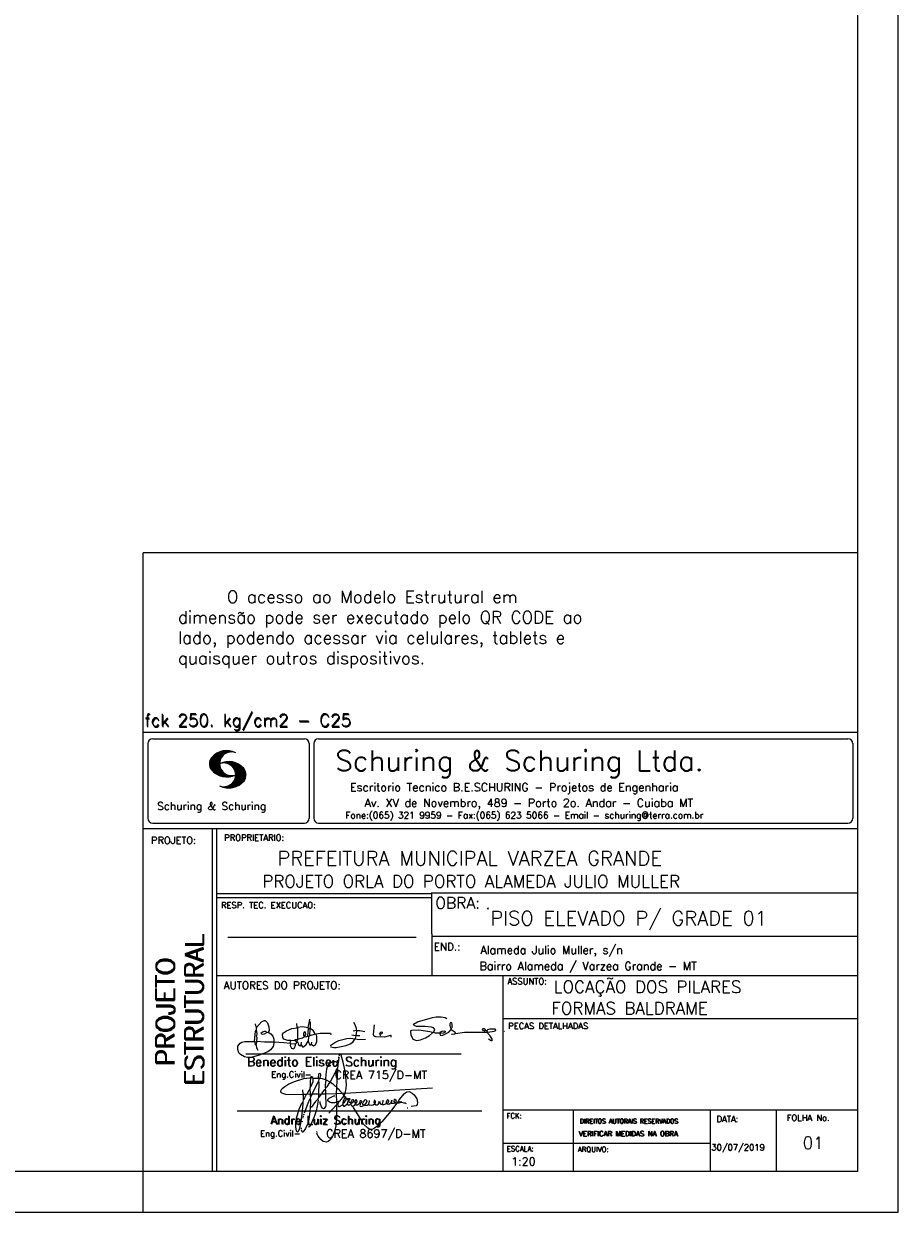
# Model space of a CAD drawing. Extents: x 0 to 84.1, y 0 to 59.4.
# Tile 4 of 6: x 62.7 to 84.1, y 0 to 29.1. Entities that reach past the tile are written whole.
import ezdxf

# ---------------------------------------------------------------- set-up
doc = ezdxf.new("R2010")
doc.units = 0
doc.header["$MEASUREMENT"] = 0
doc.layers.get('0').update_dxf_attribs({"linetype": 'CONTINUOUS'})
doc.layers.add('1', color=1, linetype='CONTINUOUS')
doc.layers.add('2', color=2, linetype='CONTINUOUS')
doc.styles.get("Standard").update_dxf_attribs({"font": 'ROMANS.SHX'})

# ---------------------------------------------------------------- blocks, each defined once
blk = doc.blocks.new('assinaturabenedito')
at = {"color": 162}
for points in [[(80.21, 160.29), (79.88, 160.45), (79.72, 161.68), (80.29, 161.77), (80.46, 162.01), (80.54, 163.49), (80.37, 163.74), (80.54, 164.8), (80.46, 166.12), (80.29, 166.36), (80.37, 167.51), (82.43, 169.81), (83.41, 170.39), (83.9, 170.39), (84.81, 169.48), (85.38, 167.84), (85.46, 166.36), (85.13, 165.71), (86.12, 164.97), (86.94, 163.98), (87.35, 162.83), (87.43, 161.68), (87.19, 161.52), (83.66, 161.52), (80.46, 161.77)], [(101.55, 163.82), (102.04, 164.31), (102.28, 166.78), (102.28, 167.1), (101.55, 167.19), (101.46, 167.51), (101.96, 170.06), (102.28, 169.81), (102.28, 167.27)], [(101.96, 170.06), (102.04, 170.96)], [(155.13, 165.22), (153.4, 165.22), (152.58, 165.54), (153.16, 166.78), (152.67, 167.35), (151.85, 167.68), (149.14, 168.01), (145.61, 168.01), (144.71, 168.34), (144.46, 168.91), (146.1, 169.9), (152.17, 171.62), (153.65, 171.87), (155.7, 171.87), (157.43, 171.62), (158.08, 171.29)], [(79.55, 161.85), (79.72, 164.8), (79.88, 165.87), (80.21, 166.28)], [(80.46, 167.68), (80.21, 167.84), (79.88, 169.07)], [(84.48, 165.54), (84.15, 165.87), (83.57, 165.87), (82.84, 165.71), (82.1, 165.05), (82.59, 164.8), (83.57, 164.97), (84.48, 165.54)], [(84.48, 165.54), (85.05, 165.63)], [(94.32, 162.18), (93.09, 162.18), (91.53, 162.83), (91.12, 163.41), (90.96, 164.8), (91.29, 165.38), (92.52, 166.2), (94.82, 167.1), (97.03, 167.43), (97.11, 162.92)], [(96.95, 167.51), (96.79, 169.24)], [(101.46, 167.43), (99.17, 167.76), (97.11, 167.51)], [(98.59, 160.54), (99.17, 159.71), (99.58, 159.63), (100.56, 160.62), (101.38, 161.93), (102.12, 160.29), (102.69, 160.78), (103.6, 160.12), (104.42, 160.54), (104.99, 161.85), (104.99, 163.9), (104.66, 164.97), (106.3, 165.3), (110.57, 165.22), (110.74, 164.97), (110.49, 164.56)], [(99.9, 163.9), (100.48, 164.8), (100.4, 165.63), (99.9, 165.79), (99.49, 165.22), (99.58, 164.23), (99.82, 164.15)], [(101.3, 164.07), (101.55, 167.1)], [(102.04, 164.31), (104.58, 164.97)], [(104.34, 164.97), (103.51, 166.36), (102.69, 166.94), (102.37, 166.94)], [(121.16, 166.36), (119.76, 166.04)], [(120.99, 164.31), (121.24, 166.12), (121.16, 167.19), (120.66, 168.66), (120.09, 169.57)], [(121.24, 166.2), (121.48, 166.36), (122.55, 166.36), (124.6, 165.87)], [(135.35, 163.57), (135.27, 164.23), (135.11, 164.31), (132.64, 163.57), (129.12, 163.74), (128.62, 163.9), (128.3, 164.15), (128.05, 164.89), (128.46, 168.66)], [(130.84, 164.8), (130.76, 165.22), (131.25, 165.79), (131.58, 165.71), (131.66, 165.3), (131.41, 164.97), (130.84, 164.8)], [(152.26, 165.38), (152.17, 165.54), (151.11, 165.79), (146.68, 166.53), (143.56, 166.36), (143.23, 166.2), (143.15, 165.79), (143.31, 164.56), (144.13, 162.83), (145.61, 162.26), (147.25, 162.51), (149.38, 163.33), (151.02, 164.23), (152.26, 165.38)], [(152.26, 165.38), (152.5, 165.54)], [(155.21, 165.05), (155.13, 165.3), (155.37, 165.71), (156.03, 166.04), (157.26, 166.2), (157.43, 165.87), (157.18, 165.54), (156.6, 165.3), (155.21, 165.05)], [(155.21, 165.05), (155.29, 164.48), (156.19, 164.23), (158.82, 165.63), (159.89, 166.69), (161.36, 165.79), (161.61, 165.3), (161.61, 165.13), (161.12, 164.89), (160.3, 164.64), (159.97, 164.72)], [(159.89, 166.69), (159.89, 167.1), (160.22, 167.51), (160.22, 168.91), (160.05, 169.48), (159.56, 169.65), (159.23, 168.99), (159.23, 168.42), (159.56, 167.27), (159.8, 167.19)], [(161.61, 165.13), (165.22, 165.63), (174, 165.63), (174.41, 165.71), (174.49, 166.28)], [(176.63, 162.1), (176.63, 162.75), (175.81, 164.15), (174.99, 164.97), (174.82, 165.63), (177.36, 166.04), (178.02, 166.28), (178.02, 166.53), (177.78, 166.86), (177.36, 166.94), (175.56, 166.94), (174.66, 166.61), (174.49, 166.36), (173.02, 166.2), (172.61, 166.69), (172.93, 167.19), (173.34, 167.19), (173.75, 166.86), (173.84, 166.45)], [(173.59, 165.63), (173.59, 166.12)], [(174.82, 165.63), (174.58, 165.71)], [(181.55, 165.95), (181.47, 166.12)], [(87.43, 161.36), (87.1, 159.8), (86.04, 158.4), (84.97, 157.66), (81.44, 156.27), (78.16, 155.28), (76.68, 155.28), (75.37, 155.53), (73.73, 156.51), (73.15, 157.25), (72.66, 158.56), (72.74, 159.96), (73.65, 161.11), (74.38, 161.52), (75.53, 161.77), (79.64, 161.77)], [(80.21, 160.29), (80.46, 161.6)], [(80.21, 160.29), (80.37, 159.22), (80.87, 158.32)], [(94.08, 161.03), (91.53, 161.36), (87.43, 161.52)], [(94.08, 161.03), (94.32, 162.18), (95.88, 162.34), (96.21, 162.59), (96.95, 162.67)], [(94.08, 161.03), (94.08, 160.86)], [(96.29, 160.7), (94.24, 160.86), (94.08, 160.21), (94.57, 159.14), (95.39, 158.89), (95.8, 159.22), (96.29, 160.29), (96.29, 160.7)], [(96.87, 161.77), (96.54, 161.77), (95.88, 162.26)], [(96.29, 160.7), (96.87, 161.52)], [(98.59, 160.54), (98.1, 159.96), (97.61, 160.37), (97.36, 161.44), (96.87, 161.6), (97.03, 162.75), (99.08, 163.33), (99.9, 163.9), (100.48, 163.74), (101.3, 164.07), (101.55, 163.9), (101.38, 162.01)], [(98.59, 160.54), (98.76, 161.6)], [(102.78, 160.78), (102.86, 161.52)], [(110.74, 160.29), (110.57, 159.96), (110.74, 159.63), (111.88, 159.39), (112.87, 159.39), (116.89, 160.21), (118.53, 160.86), (119.68, 161.6), (120.5, 162.83)], [(110.74, 160.29), (112.29, 161.44), (113.94, 162.18), (117.22, 163.08), (118.86, 163.16), (122.22, 162.59), (124.85, 162.83)], [(120.83, 164.15), (119.19, 164.39)], [(120.83, 164.15), (120.58, 163)], [(120.83, 164.15), (121.07, 164.31), (122.47, 164.23)], [(130.84, 164.8), (130.76, 164.48), (130.92, 164.23)], [(176.63, 162.1), (176.13, 162.1), (175.07, 162.75)], [(176.63, 162.1), (176.63, 162.1)]]:
    blk.add_lwpolyline(points, dxfattribs=at)
blk = doc.blocks.new('assinaturanadre')
at = {"color": 162}
for points in [[(-225.87, 15.1), (-225.95, 13.46), (-226.28, 11.98), (-226.61, 11.73), (-227.59, 9.51), (-230.47, 4.42), (-229.32, 3.44), (-229.07, 3.44), (-227.43, 1.88), (-226.69, 1.63), (-226.61, 0.81), (-226.86, -2.47), (-226.77, -7.81), (-226.53, -8.71), (-226.86, -9.37), (-226.61, -10.68), (-226.69, -17.25), (-227.1, -21.27), (-227.76, -23.82), (-228.83, -27.19), (-229.56, -28.58), (-230.71, -29.9), (-231.53, -30.47), (-232.52, -30.72), (-234.41, -30.31), (-235.88, -29.24), (-237.44, -27.27), (-238.1, -25.79)], [(-225.3, 18.87), (-225.71, 15.34), (-225.87, 15.1), (-226.28, 15.26), (-226.36, 15.59), (-227.18, 16), (-229.07, 16), (-230.71, 15.18), (-231.94, 13.7), (-232.6, 11.73), (-233.01, 8.69), (-233.17, 5.9), (-233.01, 5.41), (-233.26, 2.62), (-233.26, 1.06), (-233.09, 0.65), (-233.34, -0.09), (-233.17, -0.67), (-233.17, -2.55), (-233.67, -2.8), (-235.23, -2.8), (-235.14, -2.23), (-233.42, -0.17)], [(-225.3, 18.87), (-225.46, 18.87), (-225.54, 18.46)], [(-225.3, 18.87), (-225.22, 19.04)], [(-221.69, -2.31), (-221.03, 0.57), (-220.87, 2.86), (-221.52, 9.6), (-222.84, 15.92), (-223.98, 19.86), (-224.56, 20.6), (-224.89, 20.68), (-225.22, 20.19), (-225.22, 19.53)], [(-240.48, 6.64), (-240.48, 6.97), (-241.05, 7.38), (-241.63, 7.22), (-241.79, 6.64)], [(-237.2, 6.72), (-237.03, 8.78), (-236.78, 9.27), (-236.46, 9.43), (-236.13, 9.27), (-235.96, 8.53), (-236.29, 7.05), (-236.62, 6.39), (-236.87, 6.31)], [(-226.28, 11.98), (-226.12, 11.9), (-226.12, 10.83), (-226.69, 1.71)], [(-240.48, 6.64), (-245.98, 6.07), (-251.39, 4.42), (-254.59, 2.95), (-256.81, 1.55), (-258.37, 0.4), (-259.02, -0.26), (-259.43, -1.08), (-259.35, -1.49), (-258.86, -2.06), (-256.4, -2.8), (-246.55, -3.05), (-246.22, -2.8), (-246.39, -0.34)], [(-242.2, 0.15), (-243.19, -1.16), (-244.01, -2.97), (-246.22, -2.97)], [(-237.2, 6.72), (-236.95, 6.23), (-237.2, 4.67), (-237.61, 4.26), (-241.05, -2.97), (-241.95, -3.05), (-242.12, 0.81), (-241.95, 1.47), (-241.46, 1.88), (-240.4, 4.59), (-240.23, 6.56), (-237.36, 6.56), (-237.2, 6.72)], [(-241.87, 6.48), (-242.12, 4.51), (-242.04, 1.47)], [(-237.28, 4.51), (-237.03, 4.1), (-237.11, -2.72), (-237.36, -2.88), (-240.89, -2.88)], [(-240.48, 6.64), (-240.31, 6.64)], [(-236.54, 6.48), (-234.98, 6.31), (-233.26, 5.82)], [(-233.01, 5.41), (-232.68, 5.49), (-230.63, 4.34), (-232.35, 1.55), (-233.01, 0.89)], [(-230.47, 4.42), (-230.47, 4.42)], [(-226.61, 0.81), (-226.36, 0.81), (-225.22, -0.17), (-224.97, -0.67), (-223.74, -1.9), (-223.66, -2.39), (-226.77, -2.55)], [(-221.69, -2.31), (-170.73, 0.81)], [(-246.14, -3.05), (-246.22, -5.76), (-246.06, -6), (-246.39, -7.4), (-246.3, -8.47), (-246.88, -14.54), (-247.62, -19.96), (-248.44, -23.33), (-249.18, -24.72), (-249.5, -24.89), (-250.08, -24.31), (-250.41, -21.93), (-250.41, -19.88), (-250, -16.76), (-248.44, -11.5), (-246.88, -7.97), (-246.47, -7.65)], [(-241.87, -4.11), (-242.12, -5.76), (-241.95, -6), (-241.95, -7.73), (-242.2, -13.15), (-242.78, -17.42), (-243.43, -19.96), (-244.74, -22.83), (-246.14, -24.72), (-246.47, -24.89), (-246.8, -24.72), (-247.21, -23.66)], [(-244.33, -3.05), (-245.32, -5.02), (-245.98, -5.84)], [(-242.12, -5.67), (-242.45, -6), (-243.51, -8.3), (-245.65, -13.97)], [(-242.04, -2.88), (-243.92, -2.97)], [(-237.11, -2.97), (-237.28, -3.87), (-237.28, -4.53), (-237.11, -4.69), (-237.61, -5.76), (-237.44, -6.25), (-238.02, -9.78), (-238.59, -12.57), (-239.66, -15.94), (-241.79, -20.78), (-242.61, -21.85), (-243.27, -22.1)], [(-241.13, -2.97), (-241.54, -3.95), (-241.87, -4.11), (-241.95, -3.13)], [(-237.61, -5.76), (-239, -7.15), (-241.38, -10.6)], [(-235.31, -2.64), (-235.8, -2.97), (-237.11, -2.88)], [(-235.88, -2.97), (-236.13, -3.62), (-237.03, -4.61)], [(-233.09, -2.8), (-233.01, -9.29), (-233.17, -9.94), (-233.91, -11.18), (-234.32, -11.26), (-234.9, -11.01), (-235.39, -10.27), (-236.13, -8.06), (-236.21, -7.15)], [(-226.86, -2.55), (-233.17, -2.72)], [(-226.77, -7.56), (-227.84, -7.89), (-229.65, -7.89), (-230.71, -7.48), (-231.7, -6.66), (-231.78, -6), (-230.96, -5.1), (-228.25, -3.79), (-227.68, -3.79)], [(-222.43, -3.29), (-222.43, -3.7), (-224.97, -6.82), (-226.61, -7.4)], [(-225.05, -6.91), (-226.04, -8.55), (-225.87, -8.79), (-225.95, -9.7), (-225.54, -10.03), (-224.97, -10.03), (-223.16, -8.96)], [(-221.69, -2.31), (-223.57, -2.39)], [(-221.36, -4.85), (-222.18, -5.35), (-222.34, -6.09), (-222.75, -6.66), (-223.08, -7.97), (-223.08, -8.88), (-222.67, -9.78), (-222.34, -9.86), (-222.01, -9.78), (-220.54, -8.47)], [(-221.19, -5.1), (-221.28, -6.09), (-221.6, -6.74), (-222.43, -8.06), (-222.92, -8.38)], [(-221.85, -2.39), (-222.43, -3.29), (-222.84, -2.88), (-222.84, -2.55)], [(-222.43, -3.7), (-221.44, -4.36), (-221.36, -4.94), (-220.78, -5.18), (-220.29, -5.92), (-219.96, -6), (-219.47, -5.35), (-219.14, -5.26), (-218.98, -5.51), (-219.39, -6.5), (-219.96, -6.99), (-220.21, -7.56), (-220.46, -8.47), (-220.05, -9.04), (-219.55, -9.12), (-218.4, -8.55), (-217.91, -9.37), (-217.34, -9.7), (-216.02, -9.12), (-215.7, -8.71), (-215.04, -9.04), (-214.3, -9.04), (-212.99, -7.81), (-212.91, -7.07), (-212.66, -6.58), (-212.41, -6.58), (-212.17, -6.91), (-212.33, -7.81), (-212.58, -8.14), (-212.99, -7.97)], [(-219.96, -6), (-219.8, -6.74)], [(-219.8, -6.82), (-219.88, -7.07)], [(-219.8, -6.91), (-218.57, -7.89), (-218.32, -7.73), (-217.58, -6.17), (-217.26, -5.84), (-216.93, -6), (-216.85, -6.82), (-217.58, -7.81), (-218.4, -8.22), (-218.49, -7.97)], [(-190.51, -6.82), (-189.52, -7.32), (-189.77, -7.81), (-190.42, -8.06), (-191.57, -7.97), (-195.76, -13.72), (-200.19, -18.89), (-203.31, -21.93), (-205.03, -23), (-206.1, -23.33), (-207.49, -23.25), (-208.48, -22.67), (-210.94, -20.21), (-212.58, -17.66), (-213.81, -15.2), (-216.85, -10.6), (-217.17, -9.78)], [(-215.53, -8.3), (-215.86, -7.73), (-215.86, -6.82), (-215.45, -6), (-215.2, -6), (-214.96, -6.33), (-214.88, -7.23), (-215.53, -8.3)], [(-212.66, -8.14), (-212.99, -9.37), (-212.91, -9.78), (-212.25, -10.03), (-211.18, -9.53), (-210.94, -9.29), (-211.27, -8.63), (-211.27, -8.06), (-210.86, -7.23), (-210.03, -6.09), (-209.3, -6), (-209.05, -7.15), (-209.54, -8.14), (-210.36, -9.12), (-210.2, -9.37), (-208.72, -9.21), (-207.9, -8.63), (-207.41, -6.82), (-207.49, -6.41)], [(-212.66, -6.58), (-212.91, -6.33)], [(-204.54, -8.14), (-204.04, -7.81), (-203.96, -6.99), (-204.37, -6.41), (-204.78, -6.41), (-204.87, -7.73), (-204.54, -8.14)], [(-201.09, -6.5), (-201.09, -6.5)], [(-196.33, -7.48), (-197.23, -8.3), (-198.14, -8.71), (-199.2, -9.04), (-199.78, -8.96), (-199.94, -8.63), (-199.53, -7.07), (-199.53, -6.25)], [(-196.33, -7.48), (-196.09, -6.82), (-196.17, -6.41), (-196.99, -6.17), (-197.56, -6.82), (-197.73, -7.32), (-197.73, -7.81), (-197.48, -8.22)], [(-194.77, -7.23), (-194.28, -6.74), (-194.28, -6.41), (-194.77, -6.74), (-194.77, -7.23)], [(-192.06, -7.73), (-191.74, -7.07), (-191.98, -6.5), (-192.64, -6), (-193.13, -6), (-193.3, -7.07), (-192.64, -7.81)], [(-190.51, -6.82), (-191.33, -7.89)], [(-190.51, -6.82), (-190.18, -6.17), (-187.06, -2.39), (-185.58, -1.41), (-184.35, -1.24), (-182.46, -2.23), (-181.32, -3.21), (-179.92, -5.59), (-179.43, -7.65), (-179.59, -8.79), (-180.25, -9.62), (-183.04, -10.03)], [(-226.86, -9.29), (-231.21, -13.8)], [(-226.04, -8.47), (-226.45, -8.63)], [(-218.4, -8.22), (-218.4, -8.47)], [(-215.53, -8.3), (-215.53, -8.63)], [(-210.36, -9.12), (-210.86, -9.21)], [(-204.54, -8.14), (-204.54, -8.55), (-205.28, -9.12), (-206.26, -9.45), (-207.49, -9.29), (-207.9, -8.79)], [(-202.24, -7.15), (-202.08, -8.06), (-202.98, -9.29), (-203.47, -9.29), (-204.45, -8.63)], [(-201.42, -7.07), (-201.5, -7.48), (-201.25, -8.22), (-200.6, -8.71), (-200.02, -8.71)], [(-194.77, -7.89), (-195.84, -8.71), (-196.5, -8.79), (-197.15, -8.38)], [(-194.77, -7.23), (-194.77, -7.97), (-194.61, -8.06), (-193.13, -8.14), (-192.15, -7.81), (-191.74, -7.97)], [(-189.44, -7.23), (-189.11, -6.99), (-188.78, -7.32)], [(-189.44, -7.23), (-189.19, -7.56), (-188.7, -7.4), (-187.39, -7.81), (-186.73, -7.81), (-186.48, -8.14), (-186.07, -8.22)], [(-185.42, -10.77), (-185.17, -10.77)], [(-246.8, -18.57), (-246.88, -19.06)], [(-246.39, -16.43), (-246.39, -16.84)], [(-246.06, -15.36), (-246.22, -16.1)], [(-245.81, -14.54), (-245.89, -15.03)], [(-247.29, -22.34), (-247.29, -22.92)], [(-238.43, -24.64), (-238.43, -24.81)], [(-238.26, -25.22), (-238.18, -25.46)]]:
    blk.add_lwpolyline(points, dxfattribs=at)

msp = doc.modelspace()

# ---------------------------------------------------------------- linework, layer by layer
at = {"layer": '2', "linetype": 'Continuous'}
for p, q in [((84.1, 0), (84.1, 59.4)), ((65.6, 1), (65.6, 16.152)), ((83.1, 16.152), (65.6, 16.152)), ((65.6, 11.755), (83.1, 11.755)), ((65.6, 1), (65.6, 11.755)), ((65.716, 11.477), (65.716, 9.648)), ((65.832, 11.594), (69.549, 11.594)), ((69.665, 11.477), (69.665, 9.648)), ((69.779, 11.477), (69.779, 9.648)), ((69.895, 11.594), (82.868, 11.594)), ((82.984, 11.477), (82.984, 9.648)), ((67.222, 10.958), (67.564, 11.3)), ((67.222, 10.972), (67.546, 11.296)), ((67.222, 10.986), (67.528, 11.292)), ((67.222, 11), (67.508, 11.286)), ((67.224, 10.946), (67.581, 11.303)), ((67.224, 11.017), (67.488, 11.281)), ((67.227, 10.934), (67.596, 11.304)), ((67.227, 11.033), (67.465, 11.272)), ((67.229, 10.922), (67.612, 11.306)), ((67.232, 10.911), (67.627, 11.306)), ((67.232, 11.053), (67.439, 11.26)), ((67.236, 10.901), (67.642, 11.307)), ((67.239, 11.074), (67.411, 11.245)), ((67.24, 10.891), (67.656, 11.307)), ((67.244, 10.88), (67.669, 11.306)), ((67.249, 10.871), (67.521, 11.143)), ((67.253, 11.102), (67.374, 11.223)), ((67.254, 10.862), (67.502, 11.111)), ((67.259, 10.853), (67.492, 11.086)), ((67.264, 10.844), (67.484, 11.064)), ((67.609, 11.231), (67.683, 11.306)), ((67.638, 11.247), (67.696, 11.304)), ((67.663, 11.257), (67.708, 11.303)), ((67.682, 11.262), (67.721, 11.301)), ((67.702, 11.269), (67.733, 11.299)), ((67.718, 11.27), (67.745, 11.297)), ((67.734, 11.272), (67.757, 11.295)), ((67.75, 11.274), (67.769, 11.292)), ((67.271, 10.837), (67.48, 11.046)), ((67.277, 10.829), (67.476, 11.028)), ((67.284, 10.822), (67.474, 11.012)), ((67.291, 10.814), (67.473, 10.997)), ((67.297, 10.807), (67.47, 10.981)), ((67.305, 10.8), (67.473, 10.969)), ((67.312, 10.793), (67.474, 10.955)), ((67.319, 10.786), (67.475, 10.942)), ((67.327, 10.78), (67.478, 10.931)), ((67.334, 10.773), (67.48, 10.919)), ((67.342, 10.767), (67.483, 10.907)), ((67.35, 10.761), (67.486, 10.896)), ((67.358, 10.755), (67.49, 10.886)), ((67.367, 10.749), (67.493, 10.876)), ((67.375, 10.743), (67.497, 10.865)), ((67.383, 10.737), (67.502, 10.856)), ((67.392, 10.732), (67.507, 10.847)), ((67.401, 10.727), (67.512, 10.838)), ((67.41, 10.721), (67.517, 10.829)), ((67.419, 10.717), (67.523, 10.82)), ((67.429, 10.712), (67.529, 10.812)), ((67.438, 10.707), (67.535, 10.804)), ((67.448, 10.703), (67.541, 10.796)), ((67.458, 10.699), (67.548, 10.789)), ((67.468, 10.695), (67.555, 10.781)), ((67.478, 10.69), (67.562, 10.774)), ((67.531, 10.999), (67.546, 11.013)), ((67.549, 11.002), (67.565, 11.018)), ((67.563, 11.002), (67.585, 11.024)), ((67.578, 11.002), (67.602, 11.027)), ((67.592, 11.003), (67.619, 11.03)), ((67.605, 11.001), (67.635, 11.032)), ((67.617, 11), (67.652, 11.034)), ((67.63, 10.998), (67.666, 11.034)), ((67.641, 10.995), (67.681, 11.035)), ((67.652, 10.992), (67.696, 11.035)), ((67.664, 10.99), (67.709, 11.035)), ((67.671, 10.389), (68.096, 10.814)), ((67.675, 10.986), (67.723, 11.035)), ((67.684, 10.982), (67.736, 11.034)), ((67.685, 10.389), (68.101, 10.805)), ((67.694, 10.978), (67.748, 11.032)), ((67.699, 10.389), (68.105, 10.795)), ((67.705, 10.974), (67.762, 11.031)), ((67.714, 10.969), (67.774, 11.029)), ((67.714, 10.389), (68.108, 10.783)), ((67.722, 10.963), (67.785, 11.026)), ((67.729, 10.39), (68.111, 10.772)), ((67.732, 10.959), (67.798, 11.024)), ((67.74, 10.953), (67.809, 11.021)), ((67.749, 10.948), (67.82, 11.018)), ((67.756, 10.941), (67.831, 11.015)), ((67.765, 10.935), (67.842, 11.012)), ((67.772, 10.928), (67.852, 11.008)), ((67.78, 10.922), (67.863, 11.005)), ((67.786, 10.914), (67.873, 11.001)), ((67.794, 10.908), (67.883, 10.997)), ((67.8, 10.899), (67.893, 10.992)), ((67.807, 10.892), (67.902, 10.988)), ((67.812, 10.883), (67.912, 10.984)), ((67.818, 10.875), (67.922, 10.979)), ((67.822, 10.554), (68.091, 10.823)), ((67.824, 10.867), (67.93, 10.973)), ((67.829, 10.858), (67.94, 10.969)), ((67.834, 10.848), (67.949, 10.963)), ((67.838, 10.839), (67.957, 10.958)), ((67.841, 10.587), (68.087, 10.833)), ((67.843, 10.83), (67.966, 10.952)), ((67.848, 10.818), (67.976, 10.945)), ((67.849, 10.609), (68.082, 10.842)), ((67.852, 10.807), (67.985, 10.939)), ((67.856, 10.795), (67.994, 10.932)), ((67.857, 10.631), (68.075, 10.849)), ((67.86, 10.781), (68.003, 10.924)), ((67.861, 10.649), (68.07, 10.859)), ((67.863, 10.769), (68.012, 10.918)), ((67.865, 10.754), (68.021, 10.909)), ((67.865, 10.668), (68.064, 10.866)), ((67.866, 10.74), (68.029, 10.903)), ((67.866, 10.683), (68.058, 10.874)), ((67.867, 10.698), (68.05, 10.881)), ((67.868, 10.726), (68.037, 10.895)), ((67.868, 10.712), (68.044, 10.888)), ((67.488, 10.687), (67.569, 10.767)), ((67.499, 10.683), (67.576, 10.761)), ((67.51, 10.68), (67.584, 10.755)), ((67.521, 10.677), (67.592, 10.748)), ((67.532, 10.674), (67.6, 10.742)), ((67.544, 10.671), (67.609, 10.737)), ((67.555, 10.669), (67.618, 10.732)), ((67.567, 10.667), (67.627, 10.727)), ((67.58, 10.665), (67.636, 10.722)), ((67.592, 10.663), (67.646, 10.718)), ((67.605, 10.662), (67.656, 10.713)), ((67.618, 10.661), (67.666, 10.709)), ((67.632, 10.66), (67.677, 10.706)), ((67.645, 10.66), (67.688, 10.703)), ((67.66, 10.66), (67.699, 10.7)), ((67.674, 10.661), (67.711, 10.697)), ((67.691, 10.662), (67.724, 10.695)), ((67.708, 10.664), (67.738, 10.693)), ((67.725, 10.666), (67.751, 10.691)), ((67.742, 10.669), (67.766, 10.693)), ((67.744, 10.391), (68.114, 10.761)), ((67.76, 10.673), (67.78, 10.693)), ((67.761, 10.394), (68.116, 10.749)), ((67.777, 10.396), (68.117, 10.736)), ((67.78, 10.678), (67.794, 10.692)), ((67.794, 10.692), (67.797, 10.694)), ((67.795, 10.4), (68.119, 10.724)), ((67.798, 10.683), (67.811, 10.696)), ((67.813, 10.404), (68.119, 10.709)), ((67.817, 10.69), (67.825, 10.698)), ((67.833, 10.696), (67.84, 10.702)), ((67.833, 10.409), (68.118, 10.695)), ((67.853, 10.416), (68.118, 10.68)), ((67.876, 10.425), (68.113, 10.662)), ((67.901, 10.435), (68.11, 10.644)), ((67.93, 10.45), (68.102, 10.622)), ((67.966, 10.472), (68.089, 10.595)), ((68.045, 10.537), (68.058, 10.549)), ((67.55, 10.41), (67.563, 10.422)), ((67.561, 10.407), (67.576, 10.421)), ((67.573, 10.404), (67.59, 10.421)), ((67.584, 10.401), (67.606, 10.423)), ((67.596, 10.398), (67.622, 10.425)), ((67.608, 10.396), (67.64, 10.428)), ((67.62, 10.394), (67.659, 10.433)), ((67.632, 10.392), (67.68, 10.44)), ((67.645, 10.391), (67.704, 10.45)), ((67.658, 10.39), (67.737, 10.469)), ((65.6, 9.4), (83.1, 9.4)), ((65.832, 9.532), (69.549, 9.532)), ((67.3, 5.8), (67.3, 9.4)), ((67.4, 5.8), (67.4, 9.4)), ((69.895, 9.532), (82.868, 9.532)), ((83.1, 9.4), (83.1, 1)), ((72.669, 7.8), (67.4, 7.8)), ((72.669, 7.7), (67.4, 7.7)), ((83.1, 7.815), (72.656, 7.815)), ((72.669, 6.816), (72.669, 7.815)), ((67.67, 6.739), (72.289, 6.739)), ((72.669, 6.816), (72.669, 5.8)), ((72.669, 6.765), (83.1, 6.765)), ((67.3, 1), (67.3, 5.8)), ((67.4, 1), (67.4, 5.8)), ((67.4, 5.8), (83.1, 5.8)), ((74.421, 4.8), (74.421, 5.8)), ((74.421, 1), (74.421, 4.8)), ((74.421, 4.742), (83.1, 4.742)), ((68.111, 3.88), (73.39, 3.88)), ((67.898, 2.48), (73.894, 2.48)), ((74.421, 2.506), (83.1, 2.506)), ((76.147, 1), (76.147, 2.506)), ((79.496, 1), (79.496, 2.506)), ((81.121, 1), (81.121, 2.506)), ((74.421, 1.692), (79.496, 1.692)), ((65.6, 0), (65.6, 1)), ((83.1, 1), (65.6, 1)), ((0, 0), (84.1, 0))]:
    msp.add_line(p, q, dxfattribs=at)
msp.add_lwpolyline([(83.1, 1), (2.5, 1), (2.5, 58.4), (83.1, 58.4), (83.1, 1)], dxfattribs=at)
for centre, radius, start, end in [((65.832, 11.477), 0.117, 90, 180), ((69.549, 11.477), 0.117, 0, 90), ((69.895, 11.477), 0.117, 90, 180), ((82.868, 11.477), 0.117, 0, 90), ((67.465, 10.982), 0.244, 140.2294, 231.8951), ((67.648, 10.815), 0.492, 63.3933, 138.9091), ((67.763, 10.983), 0.291, 68.8515, 291.1485), ((67.648, 11.151), 0.492, 218.2298, 296.6067), ((67.692, 10.544), 0.492, 41.0909, 116.6067), ((67.577, 10.712), 0.291, 248.8515, 111.1485), ((67.875, 10.711), 0.244, 308.1049, 39.7706), ((67.692, 10.88), 0.492, 243.3933, 321.7702), ((65.832, 9.648), 0.117, 180, 270), ((69.549, 9.648), 0.117, 270, 0), ((69.895, 9.648), 0.117, 180, 270), ((82.868, 9.648), 0.117, 270, 0)]:
    msp.add_arc(centre, radius, start, end, dxfattribs=at)

# ---------------------------------------------------------------- block references
at = {"xscale": 0.06, "yscale": 0.06, "zscale": 0.06}
msp.add_blockref('assinaturabenedito', (63.556, -5.529), dxfattribs=at)
at = {"linetype": 'Continuous', "xscale": 0.04200000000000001, "yscale": 0.04200000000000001, "zscale": 0.04200000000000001}
msp.add_blockref('assinaturanadre', (79.857, 3.009), dxfattribs=at)

# ---------------------------------------------------------------- texts
at = {"linetype": 'Continuous', "insert": (66.45, 15.221), "char_height": 0.3, "attachment_point": 1}
msp.add_mtext_dynamic_manual_height_columns('^IO acesso ao Modelo Estrutural em dimensão pode ser executado pelo QR CODE ao lado, podendo acessar via celulares, tablets e quaisquer outros dispositivos.', width=10.84065, gutter_width=1.5, heights=[3.742], dxfattribs=at)
at = {"layer": '1', "linetype": 'Continuous'}
for s, height, p in [('PREFEITURA MUNICIPAL VARZEA GRANDE', 0.35, (68.889, 8.495)), ('PROJETO ORLA DO PORTO ALAMEDA JULIO MULLER', 0.3, (68.518, 7.953)), ('.', 0.3, (73.984, 7.424)), ('PISO ELEVADO P/ GRADE 01', 0.35, (74.104, 7.026)), ('Alameda Julio Muller, s/n', 0.2, (73.863, 6.323)), ('Bairro Alameda / Varzea Grande - MT', 0.2, (73.84, 5.93)), ('LOCAÇÃO DOS PILARES', 0.3, (75.655, 5.371)), ('FORMAS BALDRAME', 0.3, (75.601, 4.845)), ('30/07/2019', 0.15, (79.52, 1.513))]:
    msp.add_text(s, height=height, dxfattribs=at).set_placement(p)
at = {"layer": '1', "linetype": 'Continuous', "insert": (81.759, 1.849), "char_height": 0.3, "attachment_point": 1}
msp.add_mtext_dynamic_manual_height_columns('01', width=0.86139, gutter_width=1, heights=[0], dxfattribs=at)
at = {"layer": '2', "linetype": 'Continuous'}
for s, height, p in [('fck 250. kg/cm2 - C25', 0.3, (65.629, 11.907)), ('fck 250. kg/cm2 - C25', 0.3, (65.642, 11.881)), ('Schuring & Schuring Ltda.', 0.5, (70.307, 10.807)), ('Escritorio Tecnico B.E.SCHURING - Projetos de Engenharia', 0.2, (70.665, 10.308)), ('Schuring & Schuring', 0.19, (65.944, 9.851)), ('Av. XV de Novembro, 489 - Porto 2o. Andar - Cuiaba MT', 0.2, (71.023, 9.926)), ('Fone:(065) 321 9959 - Fax:(065) 623 5066 - Email - schuring@terra.com.br', 0.16, (70.553, 9.642)), ('PROJETO:', 0.175, (65.793, 9.022)), ('PROPRIETARIO:', 0.15, (67.585, 9.097)), ('RESP. TEC. EXECUCAO:', 0.15, (67.506, 7.445)), ('OBRA:', 0.2788, (72.755, 7.435)), ('END.:', 0.1858, (72.718, 6.41)), ('AUTORES DO PROJETO:', 0.18584, (67.572, 5.464)), ('ASSUNTO:', 0.15, (74.525, 5.581)), ('PECAS DETALHADAS', 0.15, (74.543, 4.488)), ('Benedito Eliseu Schuring', 0.22, (68.138, 3.577)), ('Benedito Eliseu Schuring', 0.22, (68.15, 3.577)), ('Eng.Civil-', 0.15, (68.737, 3.299)), ('CREA 715/D-MT', 0.2, (70.291, 3.263)), ('Andre Luiz Schuring', 0.2, (68.717, 2.158)), ('Andre Luiz Schuring', 0.2, (68.734, 2.149)), ('FCK:', 0.125, (74.501, 2.299)), ('DATA:', 0.15, (79.648, 2.207)), ('FOLHA No.', 0.15, (81.366, 2.238)), ('CREA 8697/D-MT', 0.2, (70.083, 1.825)), ('DIREITOS AUTORAIS RESERVADOS', 0.11, (76.295, 2.176)), ('DIREITOS AUTORAIS RESERVADOS', 0.11, (76.304, 2.176)), ('Eng.Civil-', 0.15, (68.463, 1.853)), ('VERIFICAR MEDIDAS NA OBRA', 0.125, (76.271, 1.862)), ('VERIFICAR MEDIDAS NA OBRA', 0.125, (76.28, 1.862)), ('ESCALA:', 0.125, (74.507, 1.491)), ('ARQUIVO:', 0.125, (76.249, 1.476)), ('1:20', 0.2, (74.617, 1.144))]:
    msp.add_text(s, height=height, dxfattribs=at).set_placement(p)
for s, p in [('ESTRUTURAL', (67.074, 3.125)), ('ESTRUTURAL', (67.074, 3.095)), ('PROJETO', (66.369, 3.606)), ('PROJETO', (66.369, 3.575))]:
    msp.add_text(s, height=0.45, rotation=90, dxfattribs=at).set_placement(p)

doc.saveas('drawing.dxf')
